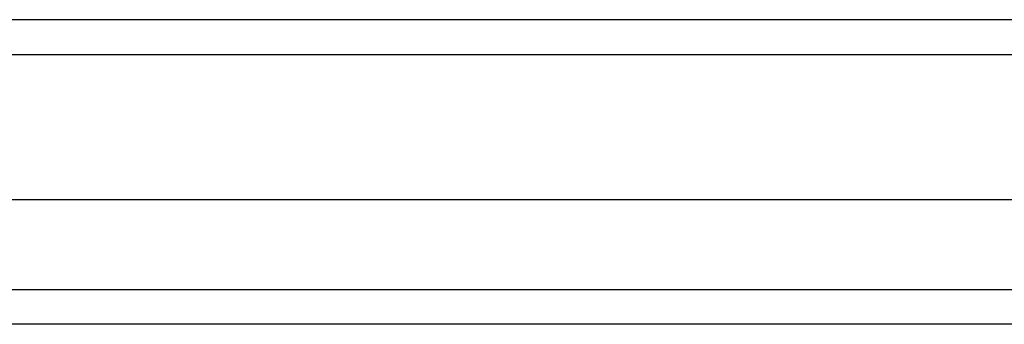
# Model space of a CAD drawing. Header units: inches. Extents: x 17 to 428, y 46 to 203.
# Tile 48 of 114: x 195.694 to 198.495, y 140.407 to 141.273. Entities that reach past the tile are written whole.
import ezdxf

# ---------------------------------------------------------------- set-up
doc = ezdxf.new("R2010")
doc.units = ezdxf.units.IN
doc.header["$MEASUREMENT"] = 0
doc.layers.add('Visible Edges(ANSI)', color=7, linetype='Continuous', lineweight=25)
doc.layers.add('Visible Tangent Edges(ANSI)', color=7, linetype='Continuous', lineweight=25)

msp = doc.modelspace()

# ---------------------------------------------------------------- linework, layer by layer
at = {"layer": 'Visible Edges(ANSI)'}
for p, q in [((232.7924, 141.2727), (190.9904, 141.2727)), ((232.1827, 140.7609), (191.6, 140.7609)), ((231.9942, 140.4066), (191.7885, 140.4066))]:
    msp.add_line(p, q, dxfattribs=at)
at = {"layer": 'Visible Tangent Edges(ANSI)'}
for p, q in [((190.9904, 141.1737), (232.7924, 141.1737)), ((191.6585, 140.5056), (232.1242, 140.5056))]:
    msp.add_line(p, q, dxfattribs=at)

doc.saveas('drawing.dxf')
